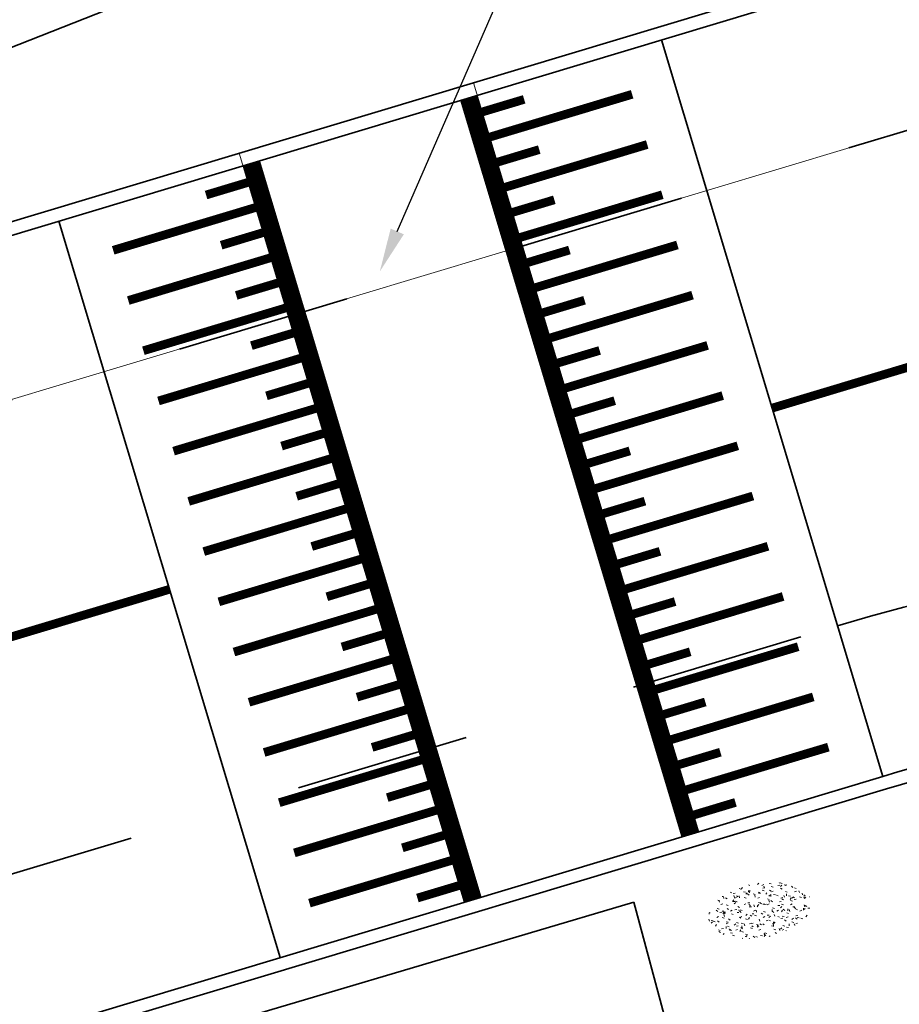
# Model space of a CAD drawing. Header units: metres. Extents: x 0 to 269924, y 0 to 933292.
# Tile 233 of 247: x 135713 to 135723, y 466800 to 466811. Entities that reach past the tile are written whole.
import ezdxf
from ezdxf import colors
from ezdxf.entities.mleader import LeaderData, LeaderLine
from ezdxf.enums import TextEntityAlignment as Align
from ezdxf.math import Vec2, Vec3

# ---------------------------------------------------------------- set-up
doc = ezdxf.new("R2010")
doc.units = ezdxf.units.M
for name, pattern in [('VH-OPSLUITBAND_150X250', [24, 16, -2, 4, -2]), ('XX-HIDDEN', [4, 2, -2]), ('XX-PROJECTGRENS', [18, 12, -3, 0, -3])]:
    doc.linetypes.add(name, pattern=pattern)
for name, color, linetype, lineweight in [('N-CO-VH-MATERIAALGRENS-G', 7, 'XX-HIDDEN', 35), ('N-WE-KG-GRENS_PROJECT-G', 7, 'XX-PROJECTGRENS', 35), ('N-WE-RI-HWA_PUTNUMMER-T25', 7, 'Continuous', 25), ('N-WE-VH-AANPIJLING-G', 7, 'Continuous', 18), ('N-WE-VH-DREMPEL-G', 30, 'Continuous', 35), ('N-WE-VH-KANTOPSLUITING_OPSLUITBAND_150X250-G', 150, 'VH-OPSLUITBAND_150X250', 35), ('N-WE-VH-KANTOPSLUITING_VOORKANTBAND-G', 50, 'Continuous', 35), ('N-WE-VW-MARKERING_DWARS-G', 7, 'Continuous', 35), ('N-WE-VW-MARKERING_LANGS_STREEP_DOORGETROKKEN-G', 7, 'Continuous', 13)]:
    doc.layers.add(name, color=color, linetype=linetype, lineweight=lineweight)
doc.layers.add('N-WE-GR-GRAS-S', color=7, linetype='Continuous', lineweight=18, true_color=0x00a500)
doc.layers.add('X-XX-AL-HULPLIJN-G', color=30, linetype='Continuous', lineweight=18, plot=False)
doc.styles.add('NLCS-ISO', font='NLCS-ISO.ttf')
doc.styles.add('NLCS-ISO-M200-T25', font='NLCS-ISO.ttf', dxfattribs={"height": 0.5})

# ---------------------------------------------------------------- blocks, each defined once
blk = doc.blocks.new('SGR-GRAS_01-SO')
at = {"ltscale": 0.1}
for p, q in [((-1.301832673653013, 0.7612362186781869), (-1.32375157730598, 0.7738911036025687)), ((-1.2843362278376, 0.6840517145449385), (-1.277799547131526, 0.7587663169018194)), ((-0.9386756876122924, 0.8402425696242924), (-1.003627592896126, 0.8777425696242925)), ((-0.8917062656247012, 0.8119036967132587), (-0.8167062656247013, 0.8119036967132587)), ((-0.5755187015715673, 0.9192489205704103), (-0.6404706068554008, 0.9567489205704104)), ((-0.5619066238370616, 0.9188498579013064), (-0.5088736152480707, 0.9718828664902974)), ((-0.4269372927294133, 0.7849215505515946), (-0.4993817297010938, 0.8043329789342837)), ((-0.3167062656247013, 0.8119036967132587), (-0.2417062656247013, 0.8119036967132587)), ((-0.3159448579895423, 0.773800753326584), (-0.2435004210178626, 0.7932121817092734)), ((-0.278054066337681, 0.7348787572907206), (-0.2910776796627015, 0.8087393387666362)), ((-0.2123617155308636, 0.998255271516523), (-0.2688534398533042, 1.03087078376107)), ((0.07335939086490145, 0.9932330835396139), (0.1383112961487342, 1.030733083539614)), ((0.2394624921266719, 0.9226217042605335), (0.3119069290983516, 0.9420331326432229)), ((0.2582937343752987, 0.8119036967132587), (0.3332937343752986, 0.8119036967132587)), ((0.3171717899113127, 0.8144474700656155), (0.3041481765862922, 0.888308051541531)), ((0.5942198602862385, 0.9254137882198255), (0.521775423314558, 0.9448252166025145)), ((0.6487598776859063, 0.7897616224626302), (0.5838079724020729, 0.8272616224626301)), ((0.8332937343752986, 0.8119036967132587), (0.9082937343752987, 0.8119036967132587)), ((0.9123976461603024, 0.8940161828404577), (0.9069385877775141, 0.9249760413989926)), ((0.9271252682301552, 0.7644672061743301), (0.992077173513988, 0.8019672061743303)), ((1.011916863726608, 0.8687679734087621), (0.946964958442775, 0.9062679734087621)), ((1.149627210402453, 0.7765928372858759), (1.077182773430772, 0.796004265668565)), ((1.109260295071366, 0.767454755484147), (1.181704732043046, 0.7868661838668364)), ((-1.448094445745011, 0.6444293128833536), (-1.520538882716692, 0.6638407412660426)), ((-1.468505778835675, 0.5757413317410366), (-1.481529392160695, 0.6496019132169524)), ((-1.426759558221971, 0.4761588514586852), (-1.354315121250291, 0.4955702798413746)), ((-1.1670250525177, 0.394729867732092), (-1.231976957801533, 0.4322298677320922)), ((-1.153848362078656, 0.6473139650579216), (-1.206881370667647, 0.7003469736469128)), ((-0.9684930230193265, 0.5122634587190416), (-0.9154600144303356, 0.5652964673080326)), ((-0.8926870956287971, 0.4956083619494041), (-0.9651315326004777, 0.5150197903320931)), ((-0.9225698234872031, 0.4182330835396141), (-0.8576179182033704, 0.4557330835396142)), ((-0.8732799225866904, 0.6553100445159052), (-0.8863035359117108, 0.7291706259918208)), ((-0.8713522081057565, 0.6249798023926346), (-0.7989077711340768, 0.644391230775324)), ((-0.8038680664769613, 0.4737362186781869), (-0.8688199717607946, 0.5112362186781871)), ((-0.7295842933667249, 0.6473139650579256), (-0.7826173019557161, 0.7003469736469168)), ((-0.6887983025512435, 0.606853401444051), (-0.6822616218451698, 0.6815680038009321)), ((-0.4407110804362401, 0.5527425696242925), (-0.5056629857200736, 0.5902425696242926)), ((-0.4246052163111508, 0.7057330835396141), (-0.3596533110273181, 0.743233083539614)), ((-0.305320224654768, 0.6473139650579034), (-0.3583532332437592, 0.7003469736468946)), ((-0.07755409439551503, 0.6317489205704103), (-0.1425059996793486, 0.6692489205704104)), ((-0.09326037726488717, 0.5296550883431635), (-0.08672369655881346, 0.6043696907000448)), ((-0.001554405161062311, 0.4698128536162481), (0.07089003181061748, 0.4892242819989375)), ((0.128470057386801, 0.6361005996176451), (0.05602562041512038, 0.6555120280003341)), ((0.1189438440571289, 0.6473139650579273), (0.06591083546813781, 0.7003469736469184)), ((0.2856028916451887, 0.7107552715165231), (0.2206509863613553, 0.7482552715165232)), ((0.3219768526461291, 0.565296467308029), (0.37500986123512, 0.61832947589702)), ((0.4204105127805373, 0.3442489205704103), (0.3554586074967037, 0.3817489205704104)), ((0.4291606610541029, 0.4769672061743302), (0.4941125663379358, 0.5144672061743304)), ((0.5432079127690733, 0.6473139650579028), (0.4901749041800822, 0.700346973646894)), ((0.5022775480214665, 0.4524567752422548), (0.5088142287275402, 0.5271713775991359)), ((0.5538529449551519, 0.6186338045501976), (0.6262973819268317, 0.638045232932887)), ((0.6838774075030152, 0.4872796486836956), (0.6114329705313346, 0.5066910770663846)), ((0.7835674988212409, 0.4232552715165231), (0.7186155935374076, 0.4607552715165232)), ((0.9674719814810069, 0.6473139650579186), (0.9144389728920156, 0.7003469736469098)), ((1.012245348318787, 0.3277517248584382), (0.9992217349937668, 0.4016123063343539)), ((1.146724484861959, 0.5022616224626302), (1.081772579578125, 0.5397616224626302)), ((1.097815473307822, 0.3752584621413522), (1.104352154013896, 0.4499730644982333)), ((1.391736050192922, 0.6473139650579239), (1.338703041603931, 0.7003469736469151)), ((1.423650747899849, 0.4634668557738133), (1.496095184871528, 0.4828782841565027)), ((1.509881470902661, 0.5812679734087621), (1.444929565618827, 0.6187679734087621)), ((1.607471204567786, 0.4073204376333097), (1.594447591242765, 0.4811810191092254)), ((-1.963883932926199, -0.07009183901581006), (-1.976907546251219, 0.003768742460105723)), ((-1.929988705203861, 0.1884380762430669), (-1.925125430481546, 0.244025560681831)), ((-1.893339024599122, 0.2367171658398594), (-1.921057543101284, 0.2527204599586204)), ((-1.667776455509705, 0.02335000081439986), (-1.595332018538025, 0.04276142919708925)), ((-1.595790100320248, 0.240727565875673), (-1.64882310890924, 0.2937605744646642)), ((-1.530182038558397, 0.3157235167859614), (-1.59513394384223, 0.3532235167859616)), ((-1.516706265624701, 0.1869036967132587), (-1.441706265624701, 0.1869036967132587)), ((-1.358436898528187, 0.2062951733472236), (-1.430881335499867, 0.2257066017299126)), ((-1.420534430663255, 0.1307330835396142), (-1.355582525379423, 0.1682330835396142)), ((-1.36865807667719, 0.009476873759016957), (-1.38168169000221, 0.08333745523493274)), ((-1.375079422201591, 0.1056770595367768), (-1.3220464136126, 0.1587100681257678)), ((-1.334450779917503, 0.1112397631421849), (-1.327914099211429, 0.1859543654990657)), ((-1.171526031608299, 0.2407275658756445), (-1.22455904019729, 0.2937605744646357)), ((-1.112369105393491, 0.1721709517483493), (-1.039924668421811, 0.1915823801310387)), ((-1.032217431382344, 0.02822351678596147), (-1.097169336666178, 0.06572351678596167)), ((-0.9417062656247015, 0.1869036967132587), (-0.8667062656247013, 0.1869036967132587)), ((-0.8030295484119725, 0.05747422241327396), (-0.8754739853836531, 0.07688565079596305)), ((-0.7472619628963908, 0.2407275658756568), (-0.800294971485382, 0.293760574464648)), ((-0.7734322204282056, 0.0890455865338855), (-0.786455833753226, 0.1629061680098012)), ((-0.738912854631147, 0.03404145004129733), (-0.7323761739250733, 0.1087560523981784)), ((-0.6690604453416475, 0.107229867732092), (-0.734012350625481, 0.1447298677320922)), ((-0.5569617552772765, 0.3209919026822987), (-0.4845173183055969, 0.3404033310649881)), ((-0.3372797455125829, 0.3467874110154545), (-0.4097241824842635, 0.3661988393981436)), ((-0.3229978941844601, 0.2407275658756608), (-0.3760309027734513, 0.293760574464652)), ((-0.305903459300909, 0.186236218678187), (-0.3708553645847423, 0.2237362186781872)), ((-0.3667062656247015, 0.1869036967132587), (-0.2917062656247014, 0.1869036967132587)), ((-0.2425713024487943, 0.01700400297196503), (-0.1701268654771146, 0.03641543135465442)), ((-0.1782063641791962, 0.1686142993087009), (-0.1912299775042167, 0.2424748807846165)), ((-0.1433749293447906, -0.04315686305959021), (-0.1368382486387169, 0.03155773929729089)), ((-0.08460954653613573, 0.1587100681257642), (-0.03157653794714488, 0.2117430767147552)), ((-0.06880394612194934, 0.1894672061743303), (-0.003852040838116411, 0.2269672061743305)), ((0.05725352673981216, 0.2652425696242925), (-0.007698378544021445, 0.3027425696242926)), ((0.1012661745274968, 0.2407275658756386), (0.04823316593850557, 0.2937605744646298)), ((0.2181276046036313, 0.1979664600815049), (0.1456831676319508, 0.217377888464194)), ((0.2082937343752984, 0.1869036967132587), (0.2832937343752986, 0.1869036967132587)), ((0.3128360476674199, 0.1658249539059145), (0.3852804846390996, 0.1852363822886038)), ((0.4170194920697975, 0.2481830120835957), (0.403995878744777, 0.3220435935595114)), ((0.5255302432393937, 0.2407275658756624), (0.4724972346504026, 0.2937605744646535)), ((0.5552181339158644, -0.02225743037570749), (0.4902662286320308, 0.01524256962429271)), ((0.7735349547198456, 0.04914550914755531), (0.701090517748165, 0.06855693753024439)), ((0.7832937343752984, 0.1869036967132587), (0.8582937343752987, 0.1869036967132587)), ((0.9183751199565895, 0.05674892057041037), (0.853423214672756, 0.09424892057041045)), ((0.8682433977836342, 0.3146459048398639), (0.9406878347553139, 0.3340573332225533)), ((0.9497943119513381, 0.240727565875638), (0.896761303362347, 0.2937605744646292)), ((1.239284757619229, 0.338458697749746), (1.166840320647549, 0.357870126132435)), ((1.18263385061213, 0.01065800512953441), (1.255078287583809, 0.0300694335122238)), ((1.205860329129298, 0.2117430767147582), (1.258893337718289, 0.2647760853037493)), ((1.281532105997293, 0.1357552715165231), (1.21658020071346, 0.1732552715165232)), ((1.282926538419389, 0.2482013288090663), (1.347878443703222, 0.2857013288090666)), ((1.374058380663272, 0.2407275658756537), (1.32102537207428, 0.2937605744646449)), ((1.358293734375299, 0.1869036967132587), (1.433293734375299, 0.1869036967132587)), ((1.644689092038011, 0.2147616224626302), (1.579737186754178, 0.2522616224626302)), ((1.693353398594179, 0.2980601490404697), (1.699890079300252, 0.3727747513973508)), ((1.794692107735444, 0.1896377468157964), (1.722247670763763, 0.2090491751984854)), ((1.738041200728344, 0.1594789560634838), (1.810485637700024, 0.1788903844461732)), ((1.798322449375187, 0.240727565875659), (1.745289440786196, 0.2937605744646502)), ((1.933293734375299, 0.1869036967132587), (1.948146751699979, 0.1869036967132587)), ((-1.918499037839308, -0.1567669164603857), (-1.853547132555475, -0.1192669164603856)), ((-1.824186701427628, -0.08301801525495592), (-1.896631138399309, -0.06360658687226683)), ((-1.758531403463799, -0.1297891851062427), (-1.823483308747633, -0.0922891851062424)), ((-1.781665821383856, -0.300909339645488), (-1.728632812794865, -0.247876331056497)), ((-1.613467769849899, -0.1658588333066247), (-1.666500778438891, -0.1128258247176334)), ((-1.395374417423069, -0.05078283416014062), (-1.460326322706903, -0.01328283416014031)), ((-1.353386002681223, -0.2806378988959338), (-1.280941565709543, -0.2612264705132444)), ((-1.268779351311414, -0.2318389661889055), (-1.341223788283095, -0.2124275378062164)), ((-1.189203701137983, -0.1658588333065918), (-1.242236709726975, -0.1128258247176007)), ((-1.064733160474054, -0.3855327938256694), (-0.9997812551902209, -0.3480327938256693)), ((-0.8974098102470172, -0.3382828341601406), (-0.9623617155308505, -0.3007828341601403)), ((-0.7649396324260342, -0.1658588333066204), (-0.8179726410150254, -0.1128258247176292)), ((-0.7979786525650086, -0.1318169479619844), (-0.7255342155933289, -0.112405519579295)), ((-0.7133720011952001, -0.3806599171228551), (-0.7858164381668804, -0.361248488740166)), ((-0.534252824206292, -0.2592764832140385), (-0.5992047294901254, -0.2217764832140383)), ((-0.5667685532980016, -0.09803279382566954), (-0.5018166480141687, -0.0605327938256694)), ((-0.4911959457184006, -0.2478763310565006), (-0.4381629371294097, -0.1948433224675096)), ((-0.3406755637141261, -0.1658588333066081), (-0.3937085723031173, -0.1128258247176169)), ((-0.2476221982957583, -0.09134672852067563), (-0.3200666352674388, -0.07193530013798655)), ((-0.1710958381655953, -0.180270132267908), (-0.2360477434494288, -0.1427701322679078)), ((-0.07835866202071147, -0.3976501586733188), (-0.09138227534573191, -0.3237895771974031)), ((0.08358850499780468, -0.1658588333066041), (0.0305554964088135, -0.1128258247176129)), ((0.07181915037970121, -0.2869838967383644), (0.1442635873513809, -0.2675724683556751)), ((0.1920611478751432, -0.101263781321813), (0.1271092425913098, -0.06376378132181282)), ((0.307785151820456, -0.2401676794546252), (0.2353407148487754, -0.2207562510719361)), ((0.2869973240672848, -0.3267986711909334), (0.3519492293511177, -0.2892986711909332)), ((0.4521629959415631, -0.1203551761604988), (0.4586996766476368, -0.04564057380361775)), ((0.5078525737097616, -0.1658588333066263), (0.4548195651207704, -0.1128258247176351)), ((0.5168671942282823, -0.3180814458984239), (0.5038435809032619, -0.2442208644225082)), ((0.6900257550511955, -0.388763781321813), (0.6250738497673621, -0.3512637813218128)), ((0.6272265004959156, -0.138162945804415), (0.6996709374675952, -0.1187515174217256)), ((0.7849619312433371, -0.03929867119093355), (0.84991383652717, -0.001798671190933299)), ((0.8631925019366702, -0.3889886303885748), (0.7907480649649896, -0.3695772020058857)), ((0.7992739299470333, -0.1948433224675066), (0.852306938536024, -0.1418103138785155)), ((0.9321166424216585, -0.1658588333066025), (0.8790836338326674, -0.1128258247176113)), ((1.053182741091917, -0.3097574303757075), (0.988230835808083, -0.2722574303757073)), ((1.047700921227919, -0.1975534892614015), (1.054237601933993, -0.1228388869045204)), ((1.112093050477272, -0.2385127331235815), (1.099069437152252, -0.1646521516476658)), ((1.32894230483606, -0.09967544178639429), (1.256497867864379, -0.0802640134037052)), ((1.356380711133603, -0.1658588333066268), (1.303347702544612, -0.1128258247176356)), ((1.416339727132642, -0.2307510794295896), (1.351387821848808, -0.1932510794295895)), ((1.497024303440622, -0.2933298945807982), (1.569468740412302, -0.2739184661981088)), ((1.638727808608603, -0.2680645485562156), (1.703679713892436, -0.2305645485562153)), ((1.643238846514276, -0.2747518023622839), (1.649775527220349, -0.2000372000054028)), ((1.70731890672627, -0.1589440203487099), (1.69429529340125, -0.08508343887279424)), ((1.779496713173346, -0.1517447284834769), (1.714544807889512, -0.1142447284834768)), ((1.780644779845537, -0.1658588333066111), (1.727611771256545, -0.1128258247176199)), ((1.884349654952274, -0.2484963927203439), (1.811905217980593, -0.2290849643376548)), ((-1.623723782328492, -0.4962955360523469), (-1.688675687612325, -0.4587955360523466)), ((-1.631145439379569, -0.572445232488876), (-1.68417844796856, -0.5194122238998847)), ((-1.566706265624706, -0.4380963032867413), (-1.491706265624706, -0.4380963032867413)), ((-1.535305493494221, -0.6572178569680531), (-1.497745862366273, -0.6355327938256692)), ((-1.384565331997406, -0.4615721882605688), (-1.378028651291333, -0.3868575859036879)), ((-1.260566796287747, -0.4172891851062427), (-1.32551870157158, -0.3797891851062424)), ((-1.268810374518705, -0.5567875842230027), (-1.281833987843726, -0.4829270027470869)), ((-1.206881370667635, -0.5724452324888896), (-1.259914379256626, -0.5194122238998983)), ((-1.179121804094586, -0.6699731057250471), (-1.251566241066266, -0.650561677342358)), ((-1.125759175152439, -0.7837955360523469), (-1.190711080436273, -0.7462955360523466)), ((-1.038995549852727, -0.5846257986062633), (-0.9665511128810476, -0.5652143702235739)), ((-0.991706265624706, -0.4380963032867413), (-0.9167062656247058, -0.4380963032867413)), ((-0.8977823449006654, -0.6544627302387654), (-0.8447493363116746, -0.6014297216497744)), ((-0.7826173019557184, -0.5724452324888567), (-0.8356503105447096, -0.5194122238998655)), ((-0.7626021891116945, -0.7047891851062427), (-0.8275540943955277, -0.6672891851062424)), ((-0.7890274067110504, -0.5387705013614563), (-0.7824907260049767, -0.4640558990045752)), ((-0.6735845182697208, -0.4772188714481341), (-0.6866081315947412, -0.4033582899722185)), ((-0.483588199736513, -0.4358048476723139), (-0.4111437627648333, -0.4163934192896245)), ((-0.3994452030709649, -0.6257828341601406), (-0.4643971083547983, -0.5882828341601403)), ((-0.416706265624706, -0.4380963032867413), (-0.3417062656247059, -0.4380963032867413)), ((-0.3583532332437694, -0.5724452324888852), (-0.4113862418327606, -0.519412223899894)), ((-0.1579646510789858, -0.5294808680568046), (-0.2304090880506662, -0.5100694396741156)), ((-0.2109672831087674, -0.6142986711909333), (-0.1460153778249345, -0.5767986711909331)), ((-0.193489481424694, -0.6159688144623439), (-0.1869528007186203, -0.5412542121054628)), ((-0.1691977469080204, -0.7397927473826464), (-0.09675330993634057, -0.720381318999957)), ((-0.03628821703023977, -0.5467764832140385), (-0.1012401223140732, -0.5092764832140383)), ((0.0659108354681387, -0.5724452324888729), (0.01287782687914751, -0.5194122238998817)), ((0.1582937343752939, -0.4380963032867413), (0.2332937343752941, -0.4380963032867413)), ((0.326868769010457, -0.467770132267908), (0.2619168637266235, -0.4302701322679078)), ((0.3974426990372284, -0.6783018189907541), (0.324998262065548, -0.6588903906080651)), ((0.3862096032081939, -0.590971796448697), (0.4586540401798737, -0.5715603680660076)), ((0.3926875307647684, -0.6014297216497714), (0.4457205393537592, -0.5483967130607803)), ((0.4020484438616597, -0.6931671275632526), (0.4085851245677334, -0.6184525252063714)), ((0.4901749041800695, -0.5724452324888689), (0.4371418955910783, -0.5194122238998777)), ((0.7332937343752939, -0.4380963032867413), (0.8082937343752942, -0.4380963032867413)), ((0.8248333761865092, -0.755270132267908), (0.7598814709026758, -0.7177701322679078)), ((0.9144389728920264, -0.5724452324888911), (0.8614059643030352, -0.5194122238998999)), ((0.9416169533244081, -0.4421508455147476), (1.014061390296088, -0.4227394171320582)), ((0.9975863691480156, -0.7703654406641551), (1.004123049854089, -0.695650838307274)), ((1.187990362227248, -0.676263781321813), (1.123038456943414, -0.6387637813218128)), ((1.140763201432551, -0.5555645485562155), (1.205715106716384, -0.5180645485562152)), ((1.211940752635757, -0.804777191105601), (1.198917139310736, -0.7309166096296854)), ((1.256007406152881, -0.7461387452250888), (1.328451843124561, -0.7267273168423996)), ((1.338703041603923, -0.5724452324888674), (1.285670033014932, -0.5194122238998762)), ((1.308293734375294, -0.4380963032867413), (1.383293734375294, -0.4380963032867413)), ((1.418599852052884, -0.5378095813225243), (1.346155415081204, -0.5183981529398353)), ((1.551147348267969, -0.5972574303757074), (1.486195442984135, -0.5597574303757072)), ((1.684164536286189, -0.5473895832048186), (1.736190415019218, -0.4953637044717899)), ((1.71280390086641, -0.5222820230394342), (1.709934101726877, -0.5194122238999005)), ((-0.8361067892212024, -0.9432198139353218), (-0.8533279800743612, -0.9259986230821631)), ((-0.7246050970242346, -0.8886136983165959), (-0.6521606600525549, -0.8692022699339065)), ((-0.7089318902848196, -0.9017986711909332), (-0.6439799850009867, -0.864298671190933)), ((-0.6237144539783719, -0.8187940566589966), (-0.6961588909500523, -0.7993826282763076)), ((-0.5823747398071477, -0.9944952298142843), (-0.5867604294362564, -0.9696227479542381)), ((-0.3760309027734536, -0.9790316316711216), (-0.4290639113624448, -0.9259986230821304)), ((-0.2646375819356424, -0.9922891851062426), (-0.3295894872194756, -0.9547891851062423)), ((-0.06830710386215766, -0.9676150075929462), (-0.1407515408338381, -0.9482035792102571)), ((-0.01389886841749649, -1.008016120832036), (0.03913414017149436, -0.9549831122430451)), ((0.04823316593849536, -0.9790316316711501), (-0.004799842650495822, -0.925998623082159)), ((0.02148904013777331, -0.9639146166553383), (0.008465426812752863, -0.8900540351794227)), ((0.09851940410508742, -0.9132828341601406), (0.03356749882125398, -0.8757828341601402)), ((0.1721150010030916, -1.036566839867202), (0.217637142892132, -1.024369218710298)), ((0.4616763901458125, -0.8342764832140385), (0.3967244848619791, -0.7967764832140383)), ((0.4724972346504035, -0.9790316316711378), (0.4194642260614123, -0.9259986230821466)), ((0.6167148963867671, -0.8843459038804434), (0.6036912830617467, -0.8104853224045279)), ((0.6427985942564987, -0.8430645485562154), (0.7077504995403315, -0.8055645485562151)), ((0.7006000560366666, -0.8949596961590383), (0.7730444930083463, -0.875548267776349)), ((0.8560084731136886, -0.9382788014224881), (0.8437282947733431, -0.9259986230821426)), ((0.9528500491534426, -0.8271227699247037), (0.8804056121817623, -0.8077113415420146))]:
    blk.add_line(p, q, dxfattribs=at)
at = {"ltscale": 0.1, "style": 'NLCS-ISO'}
blk.add_attdef('TYPE', text='', height=0.5, dxfattribs=at).set_placement((3.470943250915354, -0.01606055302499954), align=Align.MIDDLE_CENTER)

msp = doc.modelspace()

# ---------------------------------------------------------------- linework, layer by layer
at = {"layer": 'N-CO-VH-MATERIAALGRENS-G', "flags": 128}
for points in [[(135703.7307171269, 466804.2742364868), (135761.2321876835, 466821.5606556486, -0.0172042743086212), (135778.036726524, 466825.9883269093, 0.04469909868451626), (135820.0438651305, 466839.5629993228, -0.01090339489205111), (135840.3971984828, 466847.6945496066), (135895.7165462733, 466868.4087297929)], [(135419.6414761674, 466739.286485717), (135567.2747571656, 466764.7442277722, 0.03032703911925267), (135673.7512997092, 466789.8317583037), (135732.3000685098, 466807.4330222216)], [(135722.7523495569, 466804.5627326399, -0.07233886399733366), (135728.9592271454, 466805.4856081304, 0.07233886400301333), (135732.7175199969, 466806.0444134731)]]:
    msp.add_lwpolyline(points, format="xyb", dxfattribs=at)
at = {"layer": 'N-WE-KG-GRENS_PROJECT-G', "flags": 128}
msp.add_lwpolyline([(133942.1524110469, 466524.0131866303), (133955.5330132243, 466522.5072814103), (133956.1450573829, 466521.6255141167), (133962.8106423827, 466521.3549549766), (133963.5426830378, 466522.6698912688), (133965.0543119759, 466522.5630917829), (133965.5509484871, 466521.1927763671), (133981.500240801, 466520.3344856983), (133981.5648827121, 466520.8964937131), (133982.0280620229, 466520.8599138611), (133994.1341991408, 466520.3302144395), (133994.1506883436, 466519.6710776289), (134009.0668828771, 466519.47832968), (134013.9105563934, 466519.5118859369), (134027.7318088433, 466519.6359101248), (134028.6931809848, 466519.5542097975), (134034.7955627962, 466519.6112984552), (134050.8601504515, 466519.6587555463), (134068.5013668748, 466520.1515736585), (134071.2543365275, 466520.2369414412), (134077.2598209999, 466520.6916022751), (134094.041317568, 466522.634648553), (134101.3850316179, 466523.282053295), (134101.4279529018, 466523.9099018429), (134128.9951892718, 466527.0916612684), (134141.9381114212, 466528.6266520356), (134148.4211941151, 466529.3920155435), (134148.4758897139, 466529.087071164), (134157.1082757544, 466530.2399228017), (134157.7621140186, 466530.3387803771), (134157.9530247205, 466529.0761080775), (134163.7063367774, 466529.9459844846), (134172.6897419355, 466531.0545870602), (134201.838292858, 466535.0690746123), (134202.1966108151, 466534.8781078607), (134203.3044141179, 466535.0417079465), (134208.1607619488, 466535.7224832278), (134214.6823986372, 466536.673491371), (134215.1495333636, 466536.8455328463), (134235.7658031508, 466539.7543887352), (134239.5865759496, 466540.4491788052), (134251.1166291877, 466542.2181796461), (134251.5357558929, 466542.0897478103), (134264.4785346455, 466543.8326887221), (134264.4866010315, 466544.3174959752), (134273.560452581, 466545.6406042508), (134273.6081948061, 466545.2869552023), (134285.6788667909, 466546.8628692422), (134299.1175268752, 466548.9714251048), (134309.1915308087, 466550.3448240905), (134329.8051172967, 466553.6587492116), (134341.5255913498, 466555.2055478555), (134346.9703500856, 466556.1119171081), (134351.977127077, 466556.0254164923), (134358.9491387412, 466556.8868833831), (134359.1860258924, 466557.3131716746), (134365.4260131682, 466557.9171338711), (134389.2249696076, 466560.7577657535), (134395.3950971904, 466561.518770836), (134400.6331677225, 466562.0187619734), (134418.6382476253, 466563.9072882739), (134426.4042451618, 466566.3428517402), (134432.4721745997, 466567.1404338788), (134437.5317615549, 466567.4215073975), (134444.8476309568, 466568.2503552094), (134448.2774373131, 466568.3882371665), (134484.5941901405, 466572.7623631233), (134486.5392104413, 466572.9659145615), (134490.5988743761, 466573.5461829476), (134498.4989809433, 466574.5360898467), (134514.3182909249, 466576.7013504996), (134542.3965172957, 466581.3671513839), (134546.7016227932, 466582.121673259), (134551.5932448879, 466582.4405037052), (134551.8709818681, 466583.1790477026), (134557.9055011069, 466584.4060540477), (134558.2756802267, 466584.1148804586), (134567.3596791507, 466586.0044054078), (134582.7169248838, 466588.7154954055), (134583.1075576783, 466588.9718888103), (134590.4443539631, 466590.3980608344), (134630.038171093, 466598.271024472), (134633.2644661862, 466598.9231793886), (134632.086743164, 466604.993401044), (134646.0512420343, 466607.5369790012), (134647.4142347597, 466607.4294063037), (134666.9719003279, 466611.4052667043), (134675.3421925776, 466617.4627672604), (134674.8187706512, 466607.593234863), (134696.9952731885, 466610.5368207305), (134702.1723629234, 466611.3266999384), (134706.5249927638, 466612.0709193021), (134709.0847624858, 466612.3228419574), (134712.0868166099, 466612.7757763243), (134714.9998533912, 466613.2025984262), (134716.3485504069, 466613.2290626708), (134723.3638264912, 466613.9677410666), (134738.9813438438, 466616.6394283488), (134746.0622961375, 466617.2796676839), (134746.0899609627, 466616.6414740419), (134760.1207166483, 466618.8608811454), (134759.9932530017, 466619.8291223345), (134768.4464044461, 466621.1369810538), (134784.6150656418, 466623.7381739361), (134787.5412446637, 466625.0717702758), (134796.7719591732, 466626.4793854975), (134796.8993088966, 466625.7153100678), (134813.8776264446, 466628.5451145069), (134820.2259019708, 466629.5839160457), (134847.6798250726, 466634.2337142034), (134881.7897109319, 466639.2043855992), (134881.9258277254, 466639.5320592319), (134884.4295573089, 466640.0091299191), (134893.796674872, 466641.7112053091), (134903.0853048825, 466643.3283281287), (134904.1382627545, 466643.5270257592), (134920.2645882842, 466646.3736931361), (134921.3317273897, 466646.5776632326), (134937.3672634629, 466649.5176987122), (134938.5006811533, 466649.7081998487), (134961.5551357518, 466654.0962071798), (134967.7644973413, 466655.2623880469), (134974.7222744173, 466656.562712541), (134984.22992181, 466658.4908556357), (134992.0227233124, 466659.9976855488), (134995.80947285, 466660.765721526), (135000.4419448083, 466661.6925488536), (135009.6949473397, 466663.6483570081), (135010.6585058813, 466663.8685799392), (135018.8323899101, 466665.6175779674), (135021.9200589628, 466666.3144342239), (135034.0926055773, 466668.9429221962), (135034.1606217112, 466668.7688489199), (135043.799912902, 466670.8322396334), (135059.0838906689, 466674.01970182), (135068.7714915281, 466676.0781310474), (135083.0892485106, 466679.0344717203), (135091.9024394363, 466680.9928728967), (135097.4879272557, 466682.1656432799), (135104.8308224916, 466683.6512761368), (135116.5338752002, 466686.2312443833), (135119.8917458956, 466686.7918057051), (135126.3004647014, 466688.0133532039), (135127.3467745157, 466688.1956770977), (135130.4482168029, 466688.8914750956), (135135.6019262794, 466689.8873660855), (135140.1897926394, 466691.518025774), (135166.5920957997, 466696.9400260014), (135182.3679565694, 466700.7240911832), (135201.9020413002, 466704.7479892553), (135203.9413028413, 466705.0821629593), (135209.8669712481, 466705.9568768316), (135217.8009506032, 466707.7815722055), (135228.8213921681, 466709.9330682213), (135242.3911663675, 466712.5979486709), (135277.6978602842, 466719.7233857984), (135279.4572854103, 466720.1111281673), (135279.5504805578, 466721.577789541), (135288.1779487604, 466723.0731766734), (135350.9626020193, 466735.3051091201), (135501.9862943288, 466763.6854067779), (135501.1615330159, 466761.8388939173), (135525.1316183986, 466766.8329107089), (135533.6391897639, 466768.6720342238), (135569.0415342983, 466775.1882817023), (135582.7670693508, 466777.3782075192), (135584.0219052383, 466777.6336899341), (135585.6754001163, 466776.2642394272, 0.01917955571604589), (135652.4509215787, 466792.0101712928), (135652.8909980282, 466793.4567712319), (135660.9806309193, 466795.9188646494), (135661.5742904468, 466796.0743434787), (135664.4814484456, 466796.8357252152), (135665.9463914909, 466796.651130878), (135673.5578780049, 466799.3276069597), (135680.9772409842, 466801.7388195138), (135687.2758812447, 466804.2005113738), (135692.5472533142, 466806.2945453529), (135705.4319234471, 466809.7430629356), (135712.0942919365, 466810.7064861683), (135728.1451837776, 466817.0345099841), (135760.2852424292, 466825.832347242), (135773.4583655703, 466829.1791244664), (135789.1158777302, 466834.0803457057), (135813.0286685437, 466842.8919001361), (135823.3523251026, 466846.7177728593), (135839.4263250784, 466852.90977285), (135860.960258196, 466860.8901186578), (135867.9277059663, 466863.260270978), (135895.1993465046, 466872.7842364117), (135899.3123590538, 466861.8000135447), (135873.3586115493, 466852.0817029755), (135873.1875239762, 466848.8432858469), (135867.8135764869, 466846.6685785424), (135856.1044602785, 466842.0355325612), (135847.2534860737, 466838.5051439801), (135830.0333772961, 466832.5137582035), (135818.8540124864, 466828.6522867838), (135812.8648744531, 466826.9489631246), (135808.9590707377, 466825.8035206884), (135805.053254, 466824.6580744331), (135770.7305607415, 466814.3069764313), (135766.971389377, 466812.0157480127), (135761.8791525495, 466808.0788010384), (135757.5908275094, 466807.1332609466), (135743.8393772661, 466803.5662474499), (135724.0746538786, 466798.3497274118), (135721.2752206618, 466798.2294012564), (135720.4224497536, 466801.4011981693), (135715.1332658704, 466799.8340353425), (135698.5530195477, 466794.7536974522), (135698.2787954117, 466793.6928969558), (135686.038231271, 466790.3518397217), (135686.038231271, 466789.2475578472), (135686.038231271, 466787.5617552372), (135681.9850583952, 466786.092379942), (135677.7191525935, 466785.3189026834), (135623.4581816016, 466770.7112300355), (135607.4104765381, 466767.6619060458), (135584.3554055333, 466763.1420881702), (135577.0911470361, 466761.4745697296), (135570.4697863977, 466760.8031385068), (135524.7143551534, 466753.1025115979), (135522.6423772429, 466752.8775616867), (135515.6659510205, 466751.6611965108), (135498.3880891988, 466748.217828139), (135460.4984659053, 466741.7587218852), (135438.5149266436, 466737.9528016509), (135402.1344808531, 466731.0484359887), (135401.8417517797, 466732.670924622), (135396.1106550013, 466731.6369212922), (135390.9271580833, 466730.6594289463), (135374.0082657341, 466727.4229595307), (135342.4630973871, 466720.8955914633), (135337.8309223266, 466720.2490029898), (135332.7812635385, 466719.4116808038), (135316.4101866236, 466716.5494519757), (135312.7641307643, 466716.512489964), (135301.0403151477, 466714.0028538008), (135296.6671288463, 466713.0768115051), (135288.0783949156, 466711.3377832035), (135288.0312665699, 466710.4135302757), (135288.0655293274, 466708.6431304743), (135283.6115573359, 466707.7382671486), (135244.1136207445, 466700.0835393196), (135242.5899300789, 466702.1144723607), (135218.7785629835, 466697.0884976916), (135216.4000727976, 466696.7357621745), (135207.1261254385, 466694.9957392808), (135197.8416961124, 466693.220294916), (135196.9866763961, 466690.776647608), (135188.2143408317, 466689.0092885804), (135186.2175051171, 466690.9192619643), (135157.9534848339, 466685.3391693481), (135157.5447879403, 466682.622870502), (135152.3879768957, 466681.5635572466), (135151.5167756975, 466683.8056166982), (135135.7292222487, 466680.6196397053), (135134.4640581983, 466677.1493432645), (135128.1840343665, 466675.8540916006), (135125.7878578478, 466678.5714928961), (135109.6059436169, 466675.1142566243), (135107.870745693, 466673.5431765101), (135107.870745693, 466672.1337744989), (135099.4689025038, 466670.4416817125), (135080.2653506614, 466666.6254702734), (135079.4055662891, 466666.1514417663), (135069.6099209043, 466664.2021856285), (135057.6380543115, 466661.7587867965), (135035.8026276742, 466657.1553929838), (135033.7233916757, 466658.6892115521), (135013.6176243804, 466654.678649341), (135014.1980498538, 466652.086133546), (135012.6124588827, 466651.7311434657), (135012.1763256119, 466654.1604027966), (134999.5247974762, 466651.5812418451), (134981.0581906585, 466648.0645026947), (134978.7397800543, 466647.6085105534), (134978.5861091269, 466647.7227091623), (134973.2900831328, 466646.7768820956), (134967.9121270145, 466645.7539069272), (134966.071093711, 466645.4085786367), (134952.7495285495, 466642.7759773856), (134952.5922323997, 466643.5768920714), (134951.2462388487, 466643.3152054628), (134944.9553651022, 466642.0967882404), (134940.8717487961, 466641.3447885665), (134939.9066098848, 466640.7888844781), (134925.3285103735, 466637.9055422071), (134925.1707613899, 466637.8774303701), (134925.3332244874, 466636.9657721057), (134925.5528710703, 466635.7332299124), (134922.1588408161, 466635.1572615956), (134921.9828351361, 466636.2009774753), (134920.7117124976, 466635.9733729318), (134906.6444618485, 466633.4312996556), (134906.5087888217, 466633.7678848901), (134899.9274117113, 466632.5170612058), (134896.0409365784, 466630.5743994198), (134862.2966913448, 466626.2016174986), (134861.4226513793, 466623.9239010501), (134854.7233406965, 466622.8189123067), (134853.2219185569, 466624.5966997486), (134834.721015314, 466621.3810199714), (134818.7550486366, 466618.6378174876), (134803.1284396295, 466616.1824814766), (134801.0970077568, 466614.7435847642), (134787.479896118, 466613.2423470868), (134768.9830798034, 466610.8883704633), (134755.1398470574, 466609.2583430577), (134754.9565717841, 466609.236833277), (134754.7859409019, 466610.217089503), (134731.8718430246, 466606.3586610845), (134713.3998650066, 466603.0551467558), (134699.6068603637, 466600.7168093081), (134685.4283932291, 466598.1558223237), (134675.8778433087, 466596.193617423), (134672.2764377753, 466595.6555032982), (134668.9104143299, 466595.0157977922), (134645.925871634, 466591.0581873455), (134638.5768223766, 466590.0005244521), (134611.4735753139, 466584.8992713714), (134601.717057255, 466583.1308817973), (134600.5998648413, 466582.9006421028), (134592.762135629, 466581.4400048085), (134575.118339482, 466578.1093738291), (134569.7258185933, 466577.1269605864), (134558.0570164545, 466574.9234960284), (134547.3690824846, 466573.1317107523), (134538.2297595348, 466571.5216770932), (134531.3551017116, 466570.551160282), (134524.2724171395, 466569.3464104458), (134519.0260386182, 466568.3261728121), (134515.3896711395, 466567.7188492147), (134505.3836714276, 466563.3411241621), (134500.9864328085, 466562.6426688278), (134495.8811584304, 466561.9090699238), (134495.8232581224, 466562.3120107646), (134492.2035519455, 466563.6422625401), (134484.3979307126, 466562.5175426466), (134478.9049082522, 466561.7861849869), (134469.8426891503, 466560.5334530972), (134464.5363607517, 466559.7416584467), (134456.9190048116, 466558.7453404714), (134448.0330247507, 466557.6866878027), (134433.2082396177, 466556.6102954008), (134412.1040943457, 466554.5767617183), (134407.5534409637, 466554.1014797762), (134387.4665672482, 466551.7412958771), (134381.7845321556, 466550.9553824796), (134364.9620218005, 466548.6585594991), (134360.1910546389, 466548.4806931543), (134354.9443141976, 466547.6280558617), (134324.1132067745, 466542.8374902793), (134319.685314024, 466541.923189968), (134312.4661359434, 466540.8436562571), (134307.0613091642, 466539.9000424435), (134305.5271910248, 466540.7390838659), (134283.9927999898, 466537.831193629), (134278.0035480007, 466536.2683650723), (134260.3923759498, 466533.9405541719), (134253.8992466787, 466532.6496706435), (134244.8673115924, 466531.6184326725), (134227.9613015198, 466528.8354721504), (134196.8763181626, 466524.7483044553), (134191.2940629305, 466524.6522599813), (134189.4410961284, 466519.486518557), (134180.54341976, 466523.2514753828), (134138.078799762, 466517.961093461), (134135.2792653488, 466517.667751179), (134120.6457190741, 466515.7906603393), (134115.8581186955, 466514.9984051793), (134094.4151111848, 466512.7875130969), (134094.482628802, 466512.1326730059), (134077.9053302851, 466510.6920995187), (134056.132134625, 466509.1904088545), (134043.8980706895, 466509.0202360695), (134033.0493666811, 466509.2423005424), (134023.923025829, 466509.5285316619), (134011.0478366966, 466510.262342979), (134011.120490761, 466510.9891989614), (133978.0307684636, 466511.9708514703), (133977.4921792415, 466511.3856294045), (133976.525257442, 466511.4150202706), (133970.9295168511, 466511.6098105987), (133940.8588400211, 466512.8528732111), (133936.3387407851, 466513.0397754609), (133926.354068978, 466513.5657545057), (133918.7672066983, 466513.9286188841), (133914.8451201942, 466514.015801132), (133909.554517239, 466514.2788215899), (133907.7804390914, 466514.3734397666), (133898.1828278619, 466514.70129374), (133889.2911774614, 466514.989814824), (133877.4113339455, 466515.3869653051), (133865.1686539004, 466516.1888634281), (133858.5984823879, 466516.5106704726), (133853.5573827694, 466516.7840218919), (133840.8237529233, 466517.534045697), (133833.6468133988, 466517.7571167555), (133833.705570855, 466517.4205325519), (133832.853439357, 466517.4580587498), (133826.9791606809, 466517.5749329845), (133808.0756063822, 466518.2959596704), (133803.3083674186, 466518.1787980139), (133802.5602390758, 466518.5553175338), (133780.0722056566, 466520.1525415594), (133779.6001213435, 466519.2909336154), (133774.0658924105, 466519.5377079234), (133773.7346670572, 466520.5591499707), (133740.5269589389, 466522.641717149), (133713.3758449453, 466524.1590433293), (133705.7028267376, 466524.6360224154), (133705.708827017, 466526.2660983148), (133685.0587084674, 466527.5831083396), (133660.5630867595, 466529.2529866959), (133639.1294385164, 466529.3459015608), (133622.4533575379, 466530.2859171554), (133616.3882789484, 466530.542601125), (133614.4944685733, 466530.6235575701), (133604.3932959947, 466531.5966831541), (133597.4637424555, 466531.4649109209), (133574.2998229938, 466531.9547450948), (133566.6952949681, 466531.5430855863), (133561.31984266, 466531.6158231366), (133554.1423027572, 466531.6268919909), (133545.3094826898, 466531.7185308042), (133535.5085397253, 466531.7952522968), (133530.4827485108, 466531.8972432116), (133499.0977592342, 466532.8452862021), (133498.9102436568, 466530.6236003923), (133497.6044371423, 466522.3592092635), (133448.566389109, 466524.3794757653), (133448.420670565, 466522.5899559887), (133414.5666584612, 466524.0339930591), (133414.4969629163, 466533.2413993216), (133401.9038887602, 466533.723358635), (133353.8122292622, 466535.7450293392), (133352.2600919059, 466536.1394774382), (133333.1066671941, 466536.5243478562), (133333.3425346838, 466545.8288032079), (133369.1520182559, 466544.7141816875), (133381.3247631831, 466544.3959709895), (133400.6986291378, 466543.6369745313), (133404.0047114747, 466543.5509329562), (133435.456193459, 466542.6095357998), (133435.456193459, 466542.2770345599), (133451.5257997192, 466541.6284090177), (133467.8825048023, 466541.2346891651), (133477.6594838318, 466542.0344843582), (133509.1031470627, 466541.4419259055), (133515.1378683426, 466541.2840938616), (133519.9388384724, 466540.9920433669), (133525.525106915, 466540.7976286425), (133532.5184406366, 466540.0969827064), (133548.146843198, 466539.7775195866), (133548.2966515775, 466540.6007608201), (133555.220016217, 466540.7220079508), (133564.2647415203, 466540.5577419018), (133565.0602457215, 466540.1875870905), (133570.0736940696, 466540.0245011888), (133574.0699192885, 466539.8754765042), (133576.6230858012, 466539.7945225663), (133577.1628883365, 466540.0070998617), (133601.2102828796, 466539.6765019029), (133602.8086753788, 466541.6354623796), (133610.4829679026, 466541.4475063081), (133611.8780893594, 466539.3531579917), (133618.7996849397, 466539.153693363), (133622.3314203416, 466538.9428577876), (133622.3617744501, 466539.4850209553), (133627.2471814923, 466539.2740840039), (133627.3045343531, 466538.7093729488), (133642.4865728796, 466537.7332190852), (133654.9204504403, 466537.2354491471), (133674.7098077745, 466536.6492012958), (133674.7655644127, 466536.9622624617), (133682.6379522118, 466536.6394971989), (133685.0837345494, 466535.631391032), (133701.9240691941, 466534.3600021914), (133703.6004047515, 466534.8560407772), (133708.5044711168, 466534.3958000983), (133731.8949713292, 466532.3908429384), (133737.9920218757, 466531.941839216), (133749.8536092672, 466530.9008754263), (133752.1500258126, 466530.7699656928), (133756.9208869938, 466530.6549690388), (133767.535473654, 466530.1089902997), (133779.8534476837, 466530.0159980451), (133787.7703033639, 466529.9339891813), (133810.9048921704, 466528.9669645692), (133832.3839276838, 466528.2379294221), (133837.1922323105, 466527.8369040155), (133897.8405042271, 466525.0359781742)], format="xyb", close=True, dxfattribs=at)
at = {"layer": 'N-WE-VH-AANPIJLING-G'}
for points in [[(135720.4251509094, 466803.9676719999), (135718.9856754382, 466808.7559240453)], [(135718.1267340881, 466803.2767088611), (135716.6872657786, 466808.0649630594)]]:
    msp.add_lwpolyline(points, dxfattribs=at)
at = {"layer": 'N-WE-VH-DREMPEL-G'}
for points in [[(135723.2705651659, 466802.8389424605), (135720.7370666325, 466811.2663611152)], [(135716.3754044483, 466800.7660800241), (135713.841905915, 466809.1934986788)]]:
    msp.add_lwpolyline(points, dxfattribs=at)
at = {"layer": 'N-WE-VH-KANTOPSLUITING_OPSLUITBAND_150X250-G', "flags": 128}
for points in [[(135379.410719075, 466737.1355616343, 0.03430584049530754), (135386.0014490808, 466738.9372074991), (135391.6467241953, 466740.9051450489, -0.03744314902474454), (135398.8940997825, 466742.8375649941), (135399.7136971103, 466742.9915581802, -0.003740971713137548), (135414.5073106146, 466745.656679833), (135566.0597499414, 466771.7902378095, 0.03032703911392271), (135671.6928321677, 466796.6790359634), (135672.5937910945, 466796.949887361, 0.07006392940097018), (135678.8876397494, 466799.8510934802, -0.07006392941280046), (135683.9911025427, 466802.2035805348), (135697.3983594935, 466806.2341463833, -0.07006392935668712), (135702.953021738, 466807.0857655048, 0.07006392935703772), (135709.8033123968, 466808.1360253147), (135760.6707874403, 466823.4280950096, -0.01720427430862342), (135777.6050525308, 466827.8899466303, 0.04469909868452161), (135819.2810920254, 466841.3576238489, -0.0109033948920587), (135839.7133927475, 466849.5207231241), (135895.032740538, 466870.2349033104)], [(135433.0745888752, 466739.62409938), (135567.6061227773, 466762.822588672, 0.03032703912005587), (135674.3126999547, 466787.9643189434), (135723.3137498, 466802.6952932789, -0.07233886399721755), (135728.9654250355, 466803.5356179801, 0.07233886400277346), (135733.2789202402, 466804.1769741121), (135745.7285159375, 466807.9196423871, 0.07233886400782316), (135749.680617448, 466809.7631369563, -0.07233886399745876), (135754.8587834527, 466812.1785407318), (135763.2906552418, 466814.7133779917, -0.0172042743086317), (135779.6195311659, 466819.0157212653, 0.04469909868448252), (135822.8406998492, 466832.9827093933, -0.01090339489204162), (135842.9044861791, 466840.9985800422), (135898.2238339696, 466861.7127602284)]]:
    msp.add_lwpolyline(points, format="xyb", dxfattribs=at)
at = {"layer": 'N-WE-VH-KANTOPSLUITING_VOORKANTBAND-G'}
for points in [[(135379.440263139, 466736.9884999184, 0.03430584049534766), (135386.0508248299, 466738.7955669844), (135391.6960999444, 466740.7635045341, -0.03744314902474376), (135398.9217984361, 466742.6901445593), (135399.7413957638, 466742.8441377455, -0.003740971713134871), (135414.5328002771, 466745.5088614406), (135566.0852396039, 466771.6424194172, 0.0303270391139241), (135671.7360168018, 466796.5353867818), (135672.6369757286, 466796.8062381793, 0.07006392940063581), (135678.9688154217, 466799.7249566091, -0.07006392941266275), (135684.0342871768, 466802.0599313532), (135697.4415441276, 466806.0904972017, -0.07006392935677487), (135702.9548565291, 466806.9357767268, 0.07006392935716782), (135709.8464970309, 466807.992376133), (135760.7139720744, 466823.284445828, -0.01720427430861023), (135777.6382582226, 466827.7436681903, 0.04469909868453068), (135819.3397668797, 466841.2195758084, -0.01090339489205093), (135839.7659931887, 466849.3802482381), (135895.0853409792, 466870.0944284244)], [(135433.0490992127, 466739.7719177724), (135567.5806331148, 466762.9704070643, 0.03032703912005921), (135674.2695153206, 466788.107968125), (135723.2705651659, 466802.8389424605, -0.07233886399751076), (135728.9649482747, 466803.6856172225, 0.0723388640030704), (135733.2357356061, 466804.3206232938), (135745.6853313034, 466808.0632915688, 0.07233886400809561), (135749.598303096, 466809.8885337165, -0.07233886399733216), (135754.8155988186, 466812.3221899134), (135763.2474706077, 466814.8570271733, -0.01720427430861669), (135779.5863254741, 466819.1619997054, 0.04469909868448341), (135822.782024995, 466833.1207574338, -0.01090339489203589), (135842.8518857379, 466841.1390549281), (135898.1712335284, 466861.8532351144)]]:
    msp.add_lwpolyline(points, format="xyb", dxfattribs=at)
at = {"layer": 'N-WE-VW-MARKERING_DWARS-G'}
for points, const_width in [([(135718.5347771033, 466810.6042963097), (135721.0682819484, 466802.1768795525)], 0.1999999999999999), ([(135719.166924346, 466810.5855995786), (135718.6880938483, 466810.4416504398)], 0.09999999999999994), ([(135720.4024870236, 466810.6437792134), (135718.7744633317, 466810.1543521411)], 0.09999999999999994), ([(135719.3396633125, 466810.0110029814), (135718.8608328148, 466809.8670538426)], 0.09999999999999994), ([(135720.5752259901, 466810.0691826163), (135718.9472022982, 466809.579755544)], 0.09999999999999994), ([(135716.0441954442, 466809.8555634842), (135718.5776876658, 466801.4281429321)], 0.1999999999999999), ([(135715.5271489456, 466809.4913895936), (135716.0059796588, 466809.6353380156)], 0.09999999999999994), ([(135719.512402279, 466809.4364063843), (135719.0335717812, 466809.2924572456)], 0.09999999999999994), ([(135720.7479649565, 466809.4945860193), (135719.1199412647, 466809.0051589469)], 0.09999999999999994), ([(135714.4643242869, 466808.8586149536), (135716.0923487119, 466809.3480395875)], 0.09999999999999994), ([(135715.6998870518, 466808.9167927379), (135716.1787177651, 466809.0607411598)], 0.09999999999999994), ([(135720.920703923, 466808.9199894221), (135719.2926802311, 466808.4305623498)], 0.09999999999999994), ([(135714.6370623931, 466808.2840180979), (135716.2650868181, 466808.7734427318)], 0.09999999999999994), ([(135719.6851412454, 466808.8618097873), (135719.2063107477, 466808.7178606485)], 0.09999999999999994), ([(135715.8726251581, 466808.3421958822), (135716.3514558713, 466808.4861443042)], 0.09999999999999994), ([(135721.0934428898, 466808.3453928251), (135719.4654191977, 466807.8559657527)], 0.09999999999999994), ([(135714.8098004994, 466807.7094212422), (135716.4378249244, 466808.1988458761)], 0.09999999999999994), ([(135719.8578802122, 466808.2872131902), (135719.3790497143, 466808.1432640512)], 0.09999999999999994), ([(135716.0453632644, 466807.7675990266), (135716.5241939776, 466807.9115474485)], 0.09999999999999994), ([(135721.2661818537, 466807.7707962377), (135719.6381581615, 466807.2813691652)], 0.09999999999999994), ([(135720.030619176, 466807.7126166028), (135719.5517886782, 466807.5686674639)], 0.09999999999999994), ([(135714.9825386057, 466807.1348243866), (135716.6105630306, 466807.6242490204)], 0.09999999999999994), ([(135716.2181013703, 466807.1930021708), (135716.6969320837, 466807.3369505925)], 0.09999999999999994), ([(135721.4389208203, 466807.1961996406), (135719.8108971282, 466806.7067725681)], 0.09999999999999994), ([(135720.2033581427, 466807.1380200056), (135719.724527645, 466806.9940708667)], 0.09999999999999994), ([(135715.1552767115, 466806.5602275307), (135716.7833011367, 466807.0496521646)], 0.09999999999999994), ([(135716.3908394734, 466806.6184053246), (135716.8696701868, 466806.7623537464)], 0.09999999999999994), ([(135721.6116597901, 466806.6216030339), (135719.9836360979, 466806.1321759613)], 0.09999999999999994), ([(135720.3760971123, 466806.563423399), (135719.8972666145, 466806.41947426)], 0.09999999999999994), ([(135715.3280148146, 466805.9856306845), (135716.9560392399, 466806.4750553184)], 0.09999999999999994), ([(135716.5635775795, 466806.0438084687), (135717.0424082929, 466806.1877568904)], 0.09999999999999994), ([(135720.548836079, 466805.988826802), (135720.0700055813, 466805.8448776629)], 0.09999999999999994), ([(135721.784398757, 466806.0470064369), (135720.1563750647, 466805.5575793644)], 0.09999999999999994), ([(135715.5007529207, 466805.4110338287), (135717.1287773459, 466805.9004584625)], 0.09999999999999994), ([(135716.7363156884, 466805.4692116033), (135717.2151464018, 466805.613160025)], 0.09999999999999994), ([(135720.7215750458, 466805.4142302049), (135720.242744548, 466805.2702810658)], 0.09999999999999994), ([(135721.9571377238, 466805.4724098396), (135720.3291140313, 466804.9829827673)], 0.09999999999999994), ([(135715.6734910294, 466804.8364369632), (135717.3015154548, 466805.325861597)], 0.09999999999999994), ([(135716.9090537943, 466804.8946147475), (135717.3878845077, 466805.0385631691)], 0.09999999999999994), ([(135720.8943140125, 466804.8396336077), (135720.4154835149, 466804.6956844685)], 0.09999999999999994), ([(135722.1298766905, 466804.8978132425), (135720.5018529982, 466804.4083861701)], 0.09999999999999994), ([(135715.8462291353, 466804.2618401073), (135717.4742535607, 466804.7512647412)], 0.09999999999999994), ([(135717.0817919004, 466804.3200178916), (135717.5606226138, 466804.4639663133)], 0.09999999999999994), ([(135721.0670529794, 466804.2650370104), (135720.5882224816, 466804.1210878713)], 0.09999999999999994), ([(135722.3026156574, 466804.3232166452), (135720.6745919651, 466803.8337895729)], 0.09999999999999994), ([(135716.0189672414, 466803.6872432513), (135717.6469916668, 466804.1766678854)], 0.09999999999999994), ([(135717.2545300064, 466803.7454210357), (135717.7333607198, 466803.8893694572)], 0.09999999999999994), ([(135721.2397919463, 466803.6904404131), (135720.7609614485, 466803.546491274)], 0.09999999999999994), ([(135722.4753546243, 466803.748620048), (135720.847330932, 466803.2591929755)], 0.09999999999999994), ([(135716.1917053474, 466803.1126463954), (135717.8197297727, 466803.6020710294)], 0.09999999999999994), ([(135717.4272681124, 466803.1708241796), (135717.9060988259, 466803.3147726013)], 0.09999999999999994), ([(135722.6480935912, 466803.1740234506), (135721.0200698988, 466802.6845963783)], 0.09999999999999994), ([(135716.3644434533, 466802.5380495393), (135717.9924678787, 466803.0274741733)], 0.09999999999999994), ([(135721.4125309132, 466803.1158438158), (135720.9337004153, 466802.9718946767)], 0.09999999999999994), ([(135717.6000062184, 466802.5962273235), (135718.0788369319, 466802.7401757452)], 0.09999999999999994), ([(135716.5371815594, 466801.9634526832), (135718.1652059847, 466802.4528773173)], 0.09999999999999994), ([(135721.58526988, 466802.5412472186), (135721.1064393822, 466802.3972980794)], 0.09999999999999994), ([(135717.7727443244, 466802.0216304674), (135718.2515750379, 466802.1655788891)], 0.09999999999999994), ([(135716.7099196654, 466801.3888558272), (135718.3379440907, 466801.8782804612)], 0.09999999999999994), ([(135717.9454824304, 466801.4470336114), (135718.4243131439, 466801.5909820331)], 0.09999999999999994)]:
    msp.add_lwpolyline(points, dxfattribs=dict(at, const_width=const_width))
at = {"layer": 'N-WE-VW-MARKERING_LANGS_STREEP_DOORGETROKKEN-G', "ltscale": 5, "const_width": 0.1, "flags": 128}
for points in [[(135722.0038148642, 466807.0526552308), (135754.1176151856, 466816.7068885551)], [(135704.0983028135, 466801.6697983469), (135715.1086541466, 466804.9797927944)]]:
    msp.add_lwpolyline(points, dxfattribs=at)
at = {"layer": 'X-XX-AL-HULPLIJN-G'}
msp.add_lwpolyline([(135697.9597597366, 466804.3667070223), (135697.9597597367, 466804.3667070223, -0.07006392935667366), (135702.976874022, 466805.1359113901, 0.07006392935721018), (135710.3647126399, 466806.2685859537), (135761.2321876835, 466821.5606556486, -0.01720427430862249), (135778.036726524, 466825.9883269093, 0.04469909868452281), (135820.0438651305, 466839.5629993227, -0.01090339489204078), (135840.3971984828, 466847.6945496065), (135895.7165462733, 466868.4087297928)], format="xyb", dxfattribs=at)
for points in [[(135723.2705651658, 466802.8389424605), (135720.7370666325, 466811.2663611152)], [(135721.1640480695, 466802.2056693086), (135718.5873584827, 466810.776735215)], [(135716.1402928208, 466809.8844528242), (135718.4386797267, 466810.5754069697)], [(135718.4386797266, 466810.5754069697), (135716.1402928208, 466809.8844528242)], [(135720.97217826, 466802.1479883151), (135718.4386797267, 466810.5754069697)], [(135720.9721782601, 466802.1479883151), (135718.4386797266, 466810.5754069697)], [(135718.4819215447, 466801.3993531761), (135715.9052447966, 466809.9704229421)], [(135718.6737913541, 466801.4570341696), (135716.1402928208, 466809.8844528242)], [(135718.9859887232, 466808.7560470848), (135720.3966902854, 466804.0635082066)], [(135716.6869365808, 466808.0648929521), (135718.0976311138, 466803.3723519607)]]:
    msp.add_lwpolyline(points, dxfattribs=at)

# ---------------------------------------------------------------- block references
at = {"layer": 'N-WE-GR-GRAS-S', "xscale": 0.2999999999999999, "yscale": 0.2999999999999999, "zscale": 0.2999999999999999, "rotation": 10}
msp.add_blockref('SGR-GRAS_01-SO', (135721.865417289, 466801.3058534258), dxfattribs=at)

# ---------------------------------------------------------------- leaders
at = {"layer": 'N-WE-RI-HWA_PUTNUMMER-T25'}
ml = msp.add_multileader_mtext('Standard', dxfattribs=at)
ml.set_content('aanbrengen drempel 50km/u 8cm hoog', color=256, style='NLCS-ISO-M200-T25')
ml.set_leader_properties(color=256, linetype='ByLayer', lineweight=-1)
ml.build(insert=Vec2(0, 0))
ml.multileader.update_dxf_attribs({"text_left_attachment_type": 5, "text_right_attachment_type": 5, "dogleg_length": 0.5, "arrow_head_size": 0.5})
ctx = ml.context
ctx.base_point, ctx.char_height, ctx.arrow_head_size, ctx.landing_gap_size, ctx.plane_origin, ctx.plane_x_axis, ctx.plane_y_axis = Vec3(135721.9505686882, 466817.7334970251), 0.5, 0.5, 0.18, Vec3(135717.5153219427, 466808.6161338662), Vec3(0.9891373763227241, 0.1469940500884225), Vec3(-0.1469940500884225, 0.9891373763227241)
ctx.left_attachment, ctx.right_attachment = 5, 5
notes = []
notes.append((ctx, [(0, (1, 1, 0), (135721.456, 466817.66), (0.9891373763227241, 0.1469940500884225), 0.5, [(0, [(135717.5153219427, 466808.6161338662)], 0, [])])]))
ctx.mtext.insert, ctx.mtext.text_direction, ctx.mtext.rotation, ctx.mtext.flow_direction = Vec3(135722.0330672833, 466818.4028952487), Vec3(0.9891373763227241, 0.1469940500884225), 8.730516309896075e-13, 5
for ctx, leaders in notes:
    for number, flags, end, landing, length, lines in leaders:
        leader = LeaderData()
        leader.index, (leader.has_last_leader_line, leader.has_dogleg_vector, leader.attachment_direction) = number, flags
        leader.last_leader_point, leader.dogleg_vector, leader.dogleg_length = Vec3(end), Vec3(landing), length
        for number, points, colour, breaks in lines:
            line = LeaderLine()
            line.index, line.vertices, line.color, line.breaks = number, Vec3.list(points), colors.encode_raw_color(colour), breaks
            leader.lines.append(line)
        ctx.leaders.append(leader)

doc.saveas('drawing.dxf')
